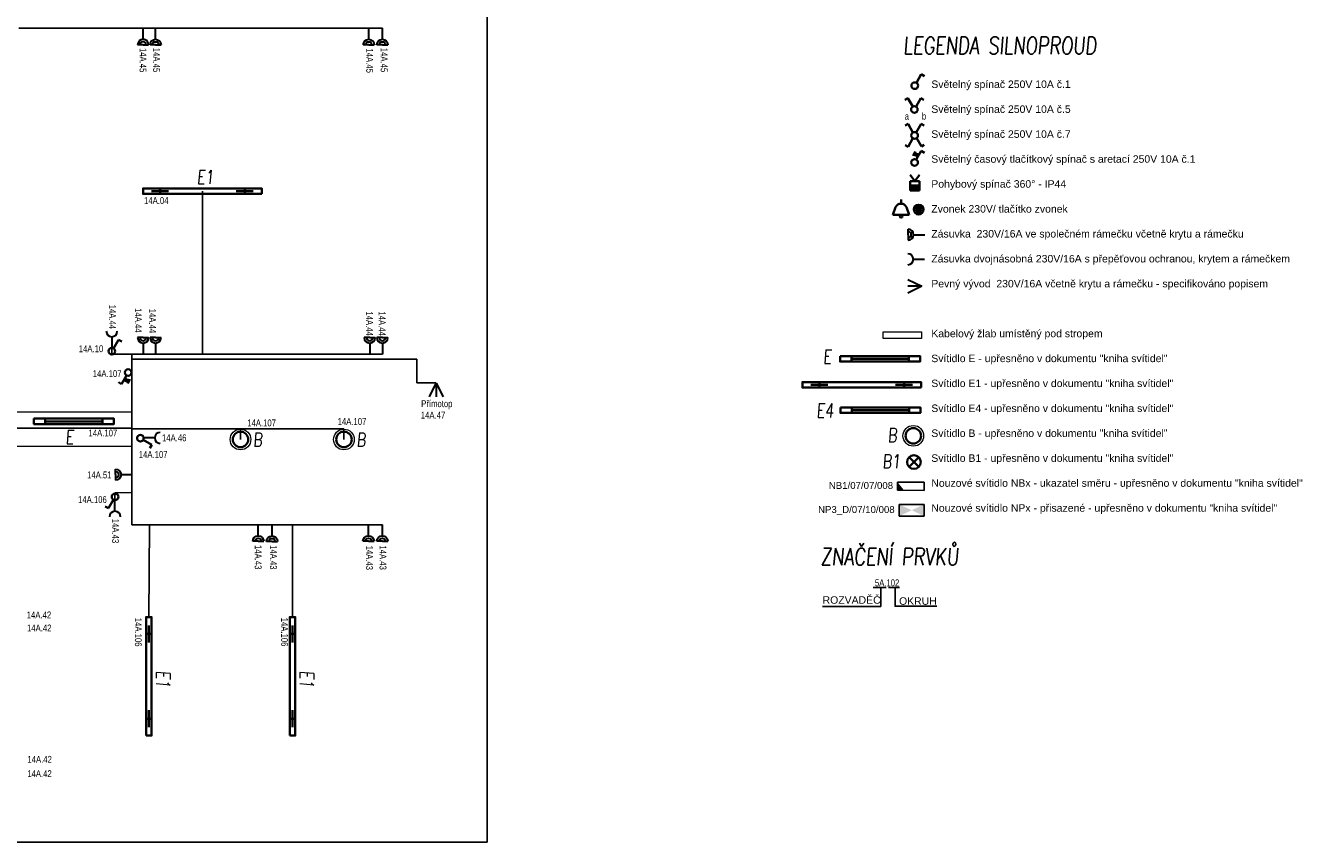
# Model space of a CAD drawing. Header units: millimetres. Extents: x 373037 to 693665, y 214892 to 273272.
# Tile 39 of 56: x 580927 to 599664, y 249592 to 261431. Entities that reach past the tile are written whole.
import ezdxf
from ezdxf.enums import TextEntityAlignment as Align

# ---------------------------------------------------------------- set-up
doc = ezdxf.new("R2010")
doc.units = ezdxf.units.MM
doc.header["$LTSCALE"] = 100
doc.layers.get('0').update_dxf_attribs({"linetype": 'CONTINUOUS'})
for name, color, linetype, lineweight in [('2DE_OBL', 91, 'CONTINUOUS', 35), ('2DE_OBL_L1', 91, 'CONTINUOUS', 35), ('CAT_SLN-OSV_POPIS', 7, 'CONTINUOUS', 30), ('CP_DETAL', 33, 'CONTINUOUS', 18), ('E_NOUZOVÉ+PP OSVĚTLENÍ', 60, 'CONTINUOUS', 25), ('E_SVĚTLA POPIS', 130, 'CONTINUOUS', 30), ('E_VEDENÍ SILNOPROUD', 50, 'CONTINUOUS', 25), ('E_VYPINACE', 170, 'CONTINUOUS', 35), ('E_ZÁSUVKY POPIS', 111, 'CONTINUOUS', 30), ('E_ZÁSUVKY-DVOJITE', 7, 'CONTINUOUS', 30), ('E_ZÁSUVKY.OST.+VYVODY', 11, 'CONTINUOUS', 30), ('E_ŽLABY', 40, 'CONTINUOUS', 15), ('JEDNODUCHÁ ZÁSUVKA', 1, 'CONTINUOUS', 200), ('U1 LIGHTING', 10, 'CONTINUOUS', 35)]:
    doc.layers.add(name, color=color, linetype=linetype, lineweight=lineweight)
for name, color, linetype in [('BEZPECNOSTNE SVETLA', 80, 'CONTINUOUS'), ('E_LEGENDA SILNOPROUD', 252, 'CONTINUOUS'), ('E_RÁM', 253, 'CONTINUOUS'), ('GC3_MEP_E_LV_SECURITY LIGHT', 80, 'CONTINUOUS'), ('PIKTOGRAMY', 210, 'CONTINUOUS'), ('PRIPOJKA 230V', 1, 'CONTINUOUS'), ('ŽLAB', 7, 'CONTINUOUS')]:
    doc.layers.add(name, color=color, linetype=linetype)
doc.styles.add('ARIAL', font='arial.ttf')
doc.styles.add('CP_ATTR', font='ROMANS.SHX')
doc.styles.add('CS-ROMANS', font='romans.shx', dxfattribs={"width": 0.75, "oblique": 5})
doc.styles.get("Standard").update_dxf_attribs({"font": 'arial.ttf'})
doc.styles.add('V+P_01_B3_E_FP_001$0$BLOCK', font='romans.shx', dxfattribs={"width": 0.8})

# ---------------------------------------------------------------- blocks, each defined once
blk = doc.blocks.new('A$C3423193F')
at = {"color": 1, "linetype": 'ByBlock'}
for p, q in [((80, 240), (0, 240)), ((80, 240), (160, 240)), ((80, 160), (80, 0))]:
    blk.add_line(p, q, dxfattribs=at)
for radius in [80, 45.2]:
    blk.add_arc((80, 240), radius, 180, 0, dxfattribs=at)
blk = doc.blocks.new('zasuvka_jednoducha')
at = {"color": 1, "lineweight": 30}
blk.add_line((19281, 12983), (19281, 13143), dxfattribs=at)
blk.add_arc((19281, 12903), 80, 0, 180, dxfattribs=at)
blk = doc.blocks.new('E')
at = {"layer": 'U1 LIGHTING', "style": 'CS-ROMANS', "oblique": 5, "width": 0.75}
blk.add_text('E', height=200, dxfattribs=at).set_placement((229480, 21709))
blk = doc.blocks.new('*U30')
at = {"color": 0, "linetype": 'ByBlock'}
for p, q in [((24, 249.57), (96, 374.28)), ((96, 374.28), (143.56, 346.82))]:
    blk.add_line(p, q, dxfattribs=at)
blk.add_circle((0, 208), 48, dxfattribs=at)
blk = doc.blocks.new('prepinas-svetel-jednoduchy')
at = {"layer": 'E_VYPINACE', "rotation": 89.99999999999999}
blk.add_blockref('*U30', (208, 2), dxfattribs=at)
blk = doc.blocks.new('*U24')
at = {"color": 0, "linetype": 'ByBlock'}
for p, q in [((24, 249.57), (96, 374.28)), ((96, 374.28), (143.56, 346.82))]:
    blk.add_line(p, q, dxfattribs=at)
blk.add_circle((0, 208), 48, dxfattribs=at)
blk = doc.blocks.new('tlacitko_prepinac_svetla')
at = {"layer": 'E_VYPINACE'}
for points in [[(16875, 8774), (16940, 8744)], [(16888, 8798), (16951, 8769)], [(16930, 8722), (16960, 8787)]]:
    blk.add_lwpolyline(points, dxfattribs=at)
at = {"layer": 'E_VYPINACE', "rotation": 180}
blk.add_blockref('*U24', (16937, 9090), dxfattribs=at)
blk = doc.blocks.new('2DELLI009_CZ')
for p, q in [((-0.5, 0.1), (-0.5, -0.1)), ((-0.5, 0), (0.5, 0)), ((0.5, 0.1), (0.5, -0.1))]:
    blk.add_line(p, q)
blk.add_lwpolyline([(-0.7, 0.2), (0.7, 0.2), (0.7, -0.2), (-0.7, -0.2)], close=True)
at = {"linetype": 'ByBlock', "style": 'CP_ATTR', "flags": 9}
for tag, p in [('NAME', (-0.092, -0.018)), ('GROUP', (-0.092, -0.018)), ('NUMBER', (-0.092, -0.018)), ('PRODUCER', (-0.092, -0.018)), ('ARTICLE', (-0.092, -0.018)), ('CHARACTER', (-0.092, -0.018)), ('VOLTAGE', (-0.092, -0.019)), ('WEIGHT', (-0.092, -0.018)), ('OTHER', (-0.092, -0.018)), ('PRODUCT-TYPE', (-0.092, -0.019)), ('ORDER-NO', (-0.092, -0.019)), ('POWER', (-0.092, -0.019))]:
    blk.add_attdef(tag, text='', height=0.00005, dxfattribs=at).set_placement(p, align=Align.MIDDLE_LEFT)
blk = doc.blocks.new('2DELLI018_CZ')
for p, q in [((-0.6, 0), (-0.4, 0)), ((-0.5, 0.1), (-0.5, -0.1)), ((0.4, 0), (0.6, 0)), ((0.5, 0.1), (0.5, -0.1))]:
    blk.add_line(p, q)
blk.add_lwpolyline([(-0.7, 0.2), (0.7, 0.2), (0.7, -0.2), (-0.7, -0.2)], close=True)
at = {"linetype": 'ByBlock', "style": 'CP_ATTR', "flags": 9}
for tag, p in [('NAME', (-0.092, -0.018)), ('GROUP', (-0.092, -0.018)), ('NUMBER', (-0.092, -0.018)), ('PRODUCER', (-0.092, -0.018)), ('ARTICLE', (-0.092, -0.018)), ('CHARACTER', (-0.092, -0.018)), ('VOLTAGE', (-0.092, -0.019)), ('WEIGHT', (-0.092, -0.018)), ('OTHER', (-0.092, -0.018)), ('PRODUCT-TYPE', (-0.092, -0.019)), ('ORDER-NO', (-0.092, -0.019)), ('POWER', (-0.092, -0.019))]:
    blk.add_attdef(tag, text='', height=0.00005, dxfattribs=at).set_placement(p, align=Align.MIDDLE_LEFT)
blk = doc.blocks.new('E1')
at = {"layer": 'U1 LIGHTING', "style": 'CS-ROMANS', "oblique": 5, "width": 0.75}
blk.add_text('E1', height=200, dxfattribs=at).set_placement((229480, 21709))
blk = doc.blocks.new('2DELPH010_CZ')
blk.add_ellipse((0, 0), major_axis=(-0.053, 0.053), ratio=1, start_param=3.926991, end_param=10.210176)
at = {"layer": 'CP_DETAL'}
blk.add_ellipse((0, 0), major_axis=(-0.0707, 0.0707), ratio=1, start_param=3.926991, end_param=10.210176, dxfattribs=at)
at = {"linetype": 'ByBlock', "style": 'CP_ATTR', "flags": 9}
for tag in ['NAME', 'GROUP', 'NUMBER', 'PRODUCER', 'ARTICLE', 'PRODUCT-TYPE', 'ORDER-NO', 'CHARACTER', 'POWER', 'VOLTAGE', 'WEIGHT', 'OTHER']:
    blk.add_attdef(tag, text='', height=0.00000005, dxfattribs=at).set_placement((0, 0), align=Align.MIDDLE_LEFT)
blk = doc.blocks.new('B')
at = {"layer": 'U1 LIGHTING', "style": 'CS-ROMANS', "oblique": 5, "width": 0.75}
blk.add_text('B', height=200, dxfattribs=at).set_placement((229480, 21709))
blk = doc.blocks.new('*U75')
for p, q in [((0, -250), (0, 250)), ((0, 250), (7512.5, 250)), ((7512.5, 250), (7512.5, -250)), ((7512.5, -250), (0, -250))]:
    blk.add_line(p, q)
at = {"style": 'CP_ATTR', "flags": 9}
for tag in ['NAME', 'PRODUCER', 'PRODUCT-TYPE', 'ARTICLE', 'FLOW', 'NUMBER', 'SYSTEM', 'FORM', 'SIZE', 'OTHER']:
    blk.add_attdef(tag, (0, 0), '', height=0.0001, dxfattribs=at)
blk = doc.blocks.new('*U28', base_point=(57391, -22719))
at = {"lineweight": 30, "ltscale": 0.1}
for p, q in [((57291, -22519), (57391, -22719)), ((57391, -22719), (57391, -22519)), ((57391, -22719), (57491, -22519))]:
    blk.add_line(p, q, dxfattribs=at)
blk = doc.blocks.new('pripojka 230V')
at = {"layer": 'PRIPOJKA 230V', "color": 1, "xscale": -1}
blk.add_blockref('*U28', (0, -2, -40), dxfattribs=at)
blk = doc.blocks.new('*U26')
at = {"color": 0, "linetype": 'ByBlock'}
for p, q in [((-96, 374.28), (-137.57, 350.28)), ((-24, 249.57), (-96, 374.28)), ((24, 249.57), (96, 374.28)), ((96, 374.28), (137.57, 350.28))]:
    blk.add_line(p, q, dxfattribs=at)
blk.add_circle((0, 208), 48, dxfattribs=at)
blk = doc.blocks.new('prepinac-dvojity-svetelny')
at = {"layer": 'E_VYPINACE'}
blk.add_blockref('*U26', (-1, -183), dxfattribs=at)
at = {"layer": 'CAT_SLN-OSV_POPIS', "width": 0.8}
for s, p in [('a', (-142, -122)), ('b', (108, -122))]:
    blk.add_text(s, height=100, dxfattribs=at).set_placement(p)
blk = doc.blocks.new('*U32', base_point=(28429, 5840))
at = {"linetype": 'ByBlock'}
blk.add_hatch(color=0, dxfattribs=at).paths.add_polyline_path([(28362, 5840), (28497, 5840), (28497, 5772), (28362, 5772)])
at = {"color": 0, "linetype": 'ByBlock'}
for p, q in [((28429, 5907), (28362, 5997)), ((28429, 5907), (28497, 5997)), ((28362, 5907), (28497, 5907)), ((28362, 5772), (28362, 5907)), ((28362, 5840), (28497, 5840)), ((28497, 5907), (28497, 5772)), ((28497, 5772), (28362, 5772))]:
    blk.add_line(p, q, dxfattribs=at)
blk = doc.blocks.new('pohybove-cidlo-svetla')
at = {"layer": 'E_VYPINACE', "rotation": 180}
blk.add_blockref('*U32', (-1, 30), dxfattribs=at)
blk = doc.blocks.new('svetelný křížový spínač')
at = {"layer": 'E_VYPINACE', "linetype": 'ByBlock'}
for p, q in [((31, 344), (-11, 320)), ((103, 220), (31, 344)), ((151, 220), (223, 344)), ((223, 344), (264, 320)), ((31, 13), (-10, 37)), ((103, 138), (31, 13)), ((153, 141), (225, 16)), ((225, 16), (266, 40))]:
    blk.add_line(p, q, dxfattribs=at)
blk.add_circle((127, 178), 48, dxfattribs=at)
blk = doc.blocks.new('V+P_01_B3_E_FP_001$0$E-LI-35')
at = {"layer": 'E_NOUZOVÉ+PP OSVĚTLENÍ', "linetype": 'ByBlock'}
for p, q in [((-10.9, -1.9), (10.9, -1.9)), ((-10.9, -12.1), (-10.9, -1.9)), ((10.9, -1.9), (10.9, -12.1)), ((-10.9, -12.1), (10.9, -12.1))]:
    blk.add_line(p, q, dxfattribs=at)
at = {"layer": 'E_NOUZOVÉ+PP OSVĚTLENÍ'}
blk.add_solid([(-10.9, -12.1), (-10.9, -1.9), (10.9, -1.9), (10.9, -12.1)], dxfattribs=at)
at = {"layer": 'E_NOUZOVÉ+PP OSVĚTLENÍ', "style": 'V+P_01_B3_E_FP_001$0$BLOCK', "width": 0.8, "flags": 8}
for tag, p in [('DIVERS.1', (-17.9, -2.1)), ('DIVERS.2', (-16.4, -12))]:
    blk.add_attdef(tag, text='', height=7.25, dxfattribs=at).set_placement(p, align=Align.RIGHT)
at = {"layer": 'E_NOUZOVÉ+PP OSVĚTLENÍ', "style": 'V+P_01_B3_E_FP_001$0$BLOCK', "width": 0.8}
for tag, p, height, flags in [('BLOCKNAME', (-6.8, -1.4), 2.54, 3), ('LEISTUNG', (13.3, -12), 7.25, 8)]:
    blk.add_attdef(tag, p, '', height=height, dxfattribs=dict(at, flags=flags))
blk.add_attdef('STROMKREIS', text='', height=7.25, dxfattribs=at).set_placement((-11.8, -23.8), align=Align.BOTTOM_CENTER)
blk = doc.blocks.new('*U209')
at = {"layer": 'GC3_MEP_E_LV_SECURITY LIGHT', "xscale": 16.54563019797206, "yscale": 16.54563022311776, "zscale": 16.54563022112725}
blk.add_blockref('V+P_01_B3_E_FP_001$0$E-LI-35', (0, 116), dxfattribs=at)
at = {"layer": 'PIKTOGRAMY', "style": 'ARIAL'}
blk.add_attdef('PIKTOGRAM', (162, -40), '', height=100, dxfattribs=at)
blk = doc.blocks.new('*U210')
at = {"layer": 'GC3_MEP_E_LV_SECURITY LIGHT', "linetype": 'ByBlock'}
for p, q in [((135, 59), (-255, 61)), ((-255, 61), (-255, -59)), ((135, -61), (135, 59)), ((-255, -59), (135, -61))]:
    blk.add_line(p, q, dxfattribs=at)
at = {"layer": 'GC3_MEP_E_LV_SECURITY LIGHT'}
blk.add_solid([(-255, 61), (-255, -59), (-158, -60)], dxfattribs=at)
at = {"layer": 'BEZPECNOSTNE SVETLA', "style": 'ARIAL'}
blk.add_attdef('BEZ.SV', (52, -54), '', height=100, dxfattribs=at)
blk = doc.blocks.new('E4')
at = {"layer": 'U1 LIGHTING', "style": 'CS-ROMANS', "oblique": 5, "width": 0.75}
blk.add_text('E4', height=200, dxfattribs=at).set_placement((229480, 21709))
blk = doc.blocks.new('2DELLI_01_CZ')
for p, q in [((-0.354, 0.354), (0.354, -0.354)), ((-0.354, -0.354), (0.354, 0.354))]:
    blk.add_line(p, q)
blk.add_circle((0, 0), 0.5)
at = {"linetype": 'ByBlock', "style": 'CP_ATTR', "flags": 9}
for tag, p in [('NAME', (-0.092, -0.018)), ('GROUP', (-0.092, -0.018)), ('NUMBER', (-0.092, -0.018)), ('PRODUCER', (-0.092, -0.018)), ('ARTICLE', (-0.092, -0.018)), ('CHARACTER', (-0.092, -0.018)), ('VOLTAGE', (-0.092, -0.019)), ('WEIGHT', (-0.092, -0.018)), ('OTHER', (-0.092, -0.018)), ('PRODUCT-TYPE', (-0.092, -0.019)), ('ORDER-NO', (-0.092, -0.019)), ('POWER', (-0.092, -0.019))]:
    blk.add_attdef(tag, text='', height=0.00005, dxfattribs=at).set_placement(p, align=Align.MIDDLE_LEFT)
blk = doc.blocks.new('B1')
at = {"layer": 'U1 LIGHTING', "style": 'CS-ROMANS', "oblique": 5, "width": 0.75}
blk.add_text('B1', height=200, dxfattribs=at).set_placement((229480, 21709))
blk = doc.blocks.new('CPEL_3386')
blk.add_hatch(color=256).paths.add_polyline_path([(-0.2, 0, 1), (0.2, 0, 1)])
for radius in [0.35, 0.2]:
    blk.add_circle((0, 0), radius)
at = {"linetype": 'ByBlock', "style": 'CP_ATTR', "flags": 9}
for tag, p in [('NAME', (-0.092, -0.018)), ('GROUP', (-0.092, -0.018)), ('NUMBER', (-0.092, -0.018)), ('PRODUCER', (-0.092, -0.018)), ('ARTICLE', (-0.092, -0.018)), ('CHARACTER', (-0.092, -0.018)), ('VOLTAGE', (-0.092, -0.019)), ('WEIGHT', (-0.092, -0.018)), ('OTHER', (-0.092, -0.018)), ('PRODUCT-TYPE', (-0.092, -0.019)), ('ORDER-NO', (-0.092, -0.019)), ('POWER', (-0.092, -0.019))]:
    blk.add_attdef(tag, text='', height=0.00005, dxfattribs=at).set_placement(p, align=Align.MIDDLE_LEFT)
blk = doc.blocks.new('CPEL_1003')
for p, q in [((0, 0), (0, -0.3)), ((-0.4, -0.55), (-0.6, -1.1)), ((0.4, -0.55), (0.6, -1.1)), ((-0.6, -1.1), (0.6, -1.1))]:
    blk.add_line(p, q)
blk.add_circle((0, -1.2), 0.1)
blk.add_arc((0, -0.745), 0.445, 25.98923, 154.01077)
at = {"linetype": 'ByBlock', "style": 'CP_ATTR', "flags": 9}
for tag, p in [('NAME', (-0.092, -0.018)), ('GROUP', (-0.092, -0.018)), ('NUMBER', (-0.092, -0.018)), ('PRODUCER', (-0.092, -0.018)), ('ARTICLE', (-0.092, -0.018)), ('CHARACTER', (-0.092, -0.018)), ('VOLTAGE', (-0.092, -0.019)), ('WEIGHT', (-0.092, -0.018)), ('OTHER', (-0.092, -0.018)), ('PRODUCT-TYPE', (-0.092, -0.019)), ('ORDER-NO', (-0.092, -0.019)), ('POWER', (-0.092, -0.019))]:
    blk.add_attdef(tag, text='', height=0.00005, dxfattribs=at).set_placement(p, align=Align.MIDDLE_LEFT)
blk = doc.blocks.new('*U211')
for p, q in [((0, -50), (0, 50)), ((0, 50), (556, 50)), ((556, 50), (556, -50)), ((556, -50), (0, -50))]:
    blk.add_line(p, q)
at = {"style": 'CP_ATTR', "flags": 9}
for tag in ['NAME', 'PRODUCER', 'PRODUCT-TYPE', 'ARTICLE', 'FLOW', 'NUMBER', 'SYSTEM', 'FORM', 'SIZE', 'OTHER']:
    blk.add_attdef(tag, (0, 0), '', height=0.0001, dxfattribs=at)

msp = doc.modelspace()

# ---------------------------------------------------------------- linework, layer by layer
at = {"layer": 'E_LEGENDA SILNOPROUD'}
for points in [[(593323, 253282), (593323, 253011), (592478, 253011)], [(593214, 253285), (593402, 253285)], [(593434, 253287), (593594, 253287)], [(593529, 253287), (593529, 253014), (594137, 253014)]]:
    msp.add_lwpolyline(points, dxfattribs=at)
at = {"layer": 'E_RÁM', "color": 252, "true_color": 0x939598}
msp.add_lwpolyline([(587617, 249592), (561037, 249592), (561037, 273272), (587617, 273272)], close=True, dxfattribs=at)
at = {"layer": 'E_VEDENÍ SILNOPROUD'}
for p, q in [((580827, 261395), (586097, 261395)), ((583487, 259032), (583487, 256670)), ((582174, 256670), (582174, 256759)), ((586096, 256670), (582174, 256669)), ((582464, 255586), (582464, 256670)), ((582464, 256595), (586596, 256595)), ((586596, 256595), (586596, 256252)), ((586596, 256252), (586877, 256252, -40)), ((567069, 255585), (582464, 255595)), ((582464, 255595), (582464, 254195)), ((585539, 255586), (582464, 255586)), ((584039, 255432), (584039, 255586)), ((585539, 255432), (585539, 255586)), ((585539, 255432), (585539, 255432)), ((582219, 254657), (582461, 254661)), ((582219, 254552), (582219, 254657)), ((582464, 254195), (586096, 254195)), ((582710, 252857), (582720, 254195)), ((584794, 252857), (584794, 254195))]:
    msp.add_line(p, q, dxfattribs=at)

# ---------------------------------------------------------------- block references
msp.add_blockref('E1', (353924, 237430))
at = {"rotation": 270}
for p in [(561108, 481559), (563192, 481559)]:
    msp.add_blockref('E1', p, dxfattribs=at)
at = {"layer": '2DE_OBL', "xscale": 1228.571428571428, "yscale": 200, "zscale": 1000}
for p, rotation in [((583487, 259032), 180), ((593046, 256224), 180), ((582710, 251997), 89.99999999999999), ((584794, 251997), 89.99999999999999)]:
    msp.add_blockref('2DELLI018_CZ', p, dxfattribs=dict(at, rotation=rotation))
at = {"layer": '2DE_OBL'}
for name, p, xscale, yscale, zscale in [('2DELPH010_CZ', (584039, 255432), 1500, 1500, 252.5252525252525), ('2DELPH010_CZ', (585539, 255432), 1500, 1500, 252.5252525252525), ('2DELPH010_CZ', (593794, 255485), 1500, 1500, 252.5252525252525), ('2DELLI_01_CZ', (593803, 255104), 200, 200, 100)]:
    msp.add_blockref(name, p, dxfattribs=dict(at, xscale=xscale, yscale=yscale, zscale=zscale))
at = {"layer": '2DE_OBL_L1', "xscale": 828.5714285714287, "yscale": 200, "zscale": 1000}
for p in [(593313, 256601), (593318, 255857), (581623, 255695)]:
    msp.add_blockref('2DELLI009_CZ', p, dxfattribs=at)
at = {"layer": 'E_NOUZOVÉ+PP OSVĚTLENÍ'}
ref = msp.add_blockref('*U210', (593818, 254754), dxfattribs=at)
ref.add_attrib('BEZ.SV', 'NB1/07/07/008', (592569, 254715), dxfattribs={"layer": 'BEZPECNOSTNE SVETLA', "height": 100, "style": 'ARIAL'})
ref = msp.add_blockref('*U209', (593771, 254405), dxfattribs=at)
ref.add_attrib('PIKTOGRAM', 'NP3_D/07/10/008', (592413, 254366), dxfattribs={"layer": 'PIKTOGRAMY', "height": 100, "style": 'ARIAL'})
at = {"layer": 'E_VYPINACE'}
for name, p, rotation in [('prepinas-svetel-jednoduchy', (593812, 260563), 270), ('tlacitko_prepinac_svetla', (610750, 268332), 180), ('pohybove-cidlo-svetla', (593814, 259143), 180), ('prepinas-svetel-jednoduchy', (582172, 256712), 270), ('prepinas-svetel-jednoduchy', (582222, 254601), 89.99999999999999)]:
    msp.add_blockref(name, p, dxfattribs=dict(at, rotation=rotation))
for name, p in [('prepinac-dvojity-svetelny', (593810, 260192)), ('svetelný křížový spínač', (593686, 259664))]:
    msp.add_blockref(name, p, dxfattribs=at)
at = {"layer": 'E_VYPINACE', "xscale": 200, "yscale": 200, "zscale": 200}
for name, p in [('CPEL_1003', (593616, 258911)), ('CPEL_3386', (593871, 258766))]:
    msp.add_blockref(name, p, dxfattribs=at)
at = {"layer": 'E_ZÁSUVKY-DVOJITE'}
for p, rotation in [((582707, 261395), 180), ((593959, 258321), 90)]:
    msp.add_blockref('A$C3423193F', p, dxfattribs=dict(at, rotation=rotation))
at = {"layer": 'E_ZÁSUVKY-DVOJITE', "xscale": -1}
for p, rotation in [((582727, 261395), 180), ((585819, 261395), 180), ((586016, 261395), 180), ((582467, 255002), 90), ((584216, 254195), 180), ((584417, 254193), 180), ((585815, 254195), 180), ((586016, 254195), 180)]:
    msp.add_blockref('A$C3423193F', p, dxfattribs=dict(at, rotation=rotation))
at = {"layer": 'E_ZÁSUVKY-DVOJITE'}
for p in [(582547, 256670), (582727, 256670), (585832, 256670), (586016, 256670)]:
    msp.add_blockref('A$C3423193F', p, dxfattribs=at)
at = {"layer": 'E_ZÁSUVKY.OST.+VYVODY', "color": 1}
for p, rotation in [((601454, 269905), 180), ((595778, 236174), 89.99999999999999)]:
    msp.add_blockref('zasuvka_jednoducha', p, dxfattribs=dict(at, rotation=rotation))
for name, p in [('tlacitko_prepinac_svetla', (565475, 247520)), ('zasuvka_jednoducha', (562938, 241408))]:
    msp.add_blockref(name, p, dxfattribs=at)
at = {"layer": 'E_ŽLABY', "rotation": 180}
msp.add_blockref('*U211', (593912, 256944), dxfattribs=at)
at = {"layer": 'E_ŽLABY'}
for name, p in [('E4', (362908, 234043)), ('*U75', (574952, 255581)), ('B', (363942, 233685)), ('B', (354739, 233620)), ('B', (356239, 233620)), ('B1', (363864, 233306))]:
    msp.add_blockref(name, p, dxfattribs=at)
at = {"layer": 'JEDNODUCHÁ ZÁSUVKA', "color": 1, "rotation": 270}
msp.add_blockref('zasuvka_jednoducha', (580812, 277327), dxfattribs=at)
at = {"layer": 'U1 LIGHTING'}
for p in [(363004, 234824), (352019, 233659)]:
    msp.add_blockref('E', p, dxfattribs=at)
at = {"layer": 'ŽLAB'}
for name, p, rotation in [('pripojka 230V', (593914, 257653), 90), ('pripojka 230V', (586877, 256248), 180), ('prepinas-svetel-jednoduchy', (582587, 255453), 180)]:
    msp.add_blockref(name, p, dxfattribs=dict(at, rotation=rotation))

# ---------------------------------------------------------------- texts
at = {"layer": 'E_LEGENDA SILNOPROUD', "style": 'CS-ROMANS', "oblique": 5, "width": 0.75}
for s, p in [('LEGENDA SILNOPROUD', (593648, 261020)), ('ZNAČENÍ PRVKŮ', (592450, 253608))]:
    msp.add_text(s, height=250, dxfattribs=at).set_placement(p)
at = {"layer": 'E_LEGENDA SILNOPROUD', "attachment_point": 1}
for s, insert, char_height in [('Světelný spínač 250V 10A č.1\\P\\PSvětelný spínač 250V 10A č.5\\P\\PSvětelný spínač 250V 10A č.7\\P\\PSvětelný časový tlačítkový spínač s aretací 250V 10A č.1\\P\\PPohybový spínač 360° - IP44\\P\\PZvonek 230V/ tlačítko zvonek\\P\\PZásuvka  230V/16A ve společném rámečku včetně krytu a rámečku\\P\\PZásuvka dvojnásobná 230V/16A s přepěťovou ochranou, krytem a rámečkem\\P\\PPevný vývod  230V/16A včetně krytu a rámečku - specifikováno popisem\\P\\P \\P\\PKabelový žlab umístěný pod stropem \\P\\PSvítidlo E - upřesněno v dokumentu "kniha svítidel"\\P\\PSvítidlo E1 - upřesněno v dokumentu "kniha svítidel"\\P\\PSvítidlo E4 - upřesněno v dokumentu "kniha svítidel"\\P\\PSvítidlo B - upřesněno v dokumentu "kniha svítidel"\\P\\PSvítidlo B1 - upřesněno v dokumentu "kniha svítidel"\\P\\PNouzové svítidlo NBx - ukazatel směru - upřesněno v dokumentu "kniha svítidel"\\P\\PNouzové svítidlo NPx - přisazené - upřesněno v dokumentu "kniha svítidel"', (594055, 260638), 108.42), ('ROZVADĚČ', (592479, 253158), 108.4), ('OKRUH', (593587, 253143), 108.4)]:
    msp.add_mtext_dynamic_manual_height_columns(s, width=9809.65, gutter_width=12.5, heights=[0], dxfattribs=dict(at, insert=insert, char_height=char_height))
at = {"layer": 'E_SVĚTLA POPIS', "width": 0.8}
for s, p in [('14A.04', (582641, 258847)), ('14A.10', (581695, 256698)), ('14A.107', (581898, 256337)), ('14A.107', (581836, 255476)), ('14A.107', (584137, 255622)), ('14A.107', (585448, 255643)), ('14A.107', (582565, 255164)), ('14A.106', (581684, 254510))]:
    msp.add_text(s, height=100, dxfattribs=at).set_placement(p)
for p in [(582508, 252845), (584628, 252847)]:
    msp.add_text('14A.106', height=100, rotation=270, dxfattribs=at).set_placement(p)
at = {"layer": 'E_ZÁSUVKY POPIS', "width": 0.8}
for s, p in [('14A.45', (582576, 261110)), ('14A.45', (582771, 261112)), ('14A.45', (585862, 261102)), ('14A.45', (586072, 261112)), ('14A.44', (582132, 257387)), ('14A.44', (582508, 257336)), ('14A.44', (582713, 257328)), ('14A.44', (585859, 257289)), ('14A.44', (586042, 257289)), ('14A.43', (582177, 254282)), ('14A.43', (584246, 253902)), ('14A.43', (584467, 253900)), ('14A.43', (585858, 253893)), ('14A.43', (586055, 253895))]:
    msp.add_text(s, height=100, rotation=270, dxfattribs=at).set_placement(p)
for s, p in [('Přímotop', (586659, 255901)), ('14A.47', (586654, 255735)), ('14A.46', (582901, 255406)), ('14A.51', (581815, 254868)), (' 5A.102', (593206, 253303)), ('14A.42', (580940, 252837)), ('14A.42', (580944, 252648)), ('14A.42', (580950, 250743)), ('14A.42', (580948, 250536))]:
    msp.add_text(s, height=100, dxfattribs=at).set_placement(p)

doc.saveas('drawing.dxf')
